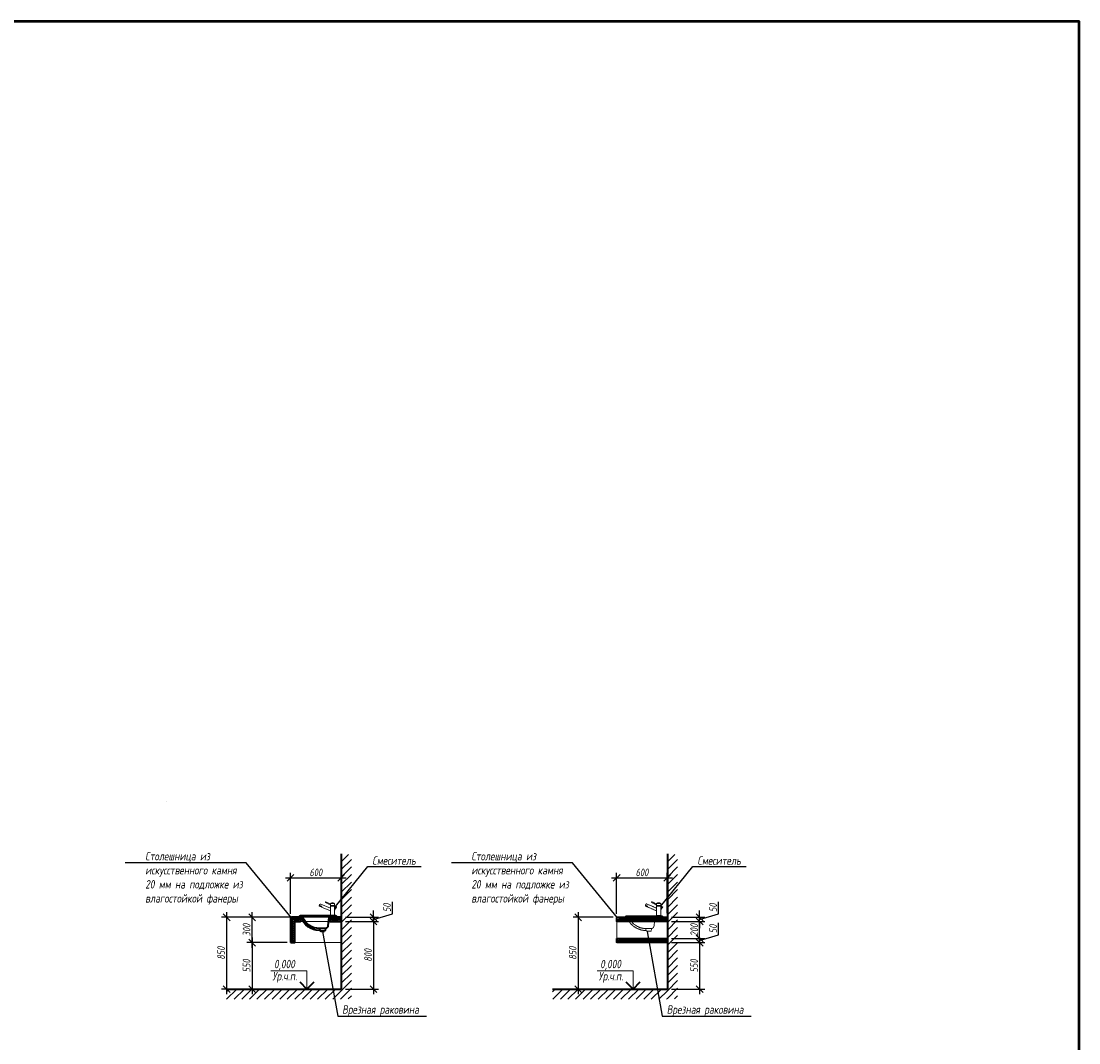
# Model space of a CAD drawing. Header units: millimetres. Extents: x 42571 to 146629, y -34435 to 73146.
# Tile 94 of 94: x 134100 to 146629, y 26303 to 38409. Entities that reach past the tile are written whole.
import ezdxf
from ezdxf import colors
from ezdxf.entities.mleader import LeaderData, LeaderLine
from ezdxf.enums import TextEntityAlignment as Align
from ezdxf.math import Vec2, Vec3

# ---------------------------------------------------------------- set-up
doc = ezdxf.new("R2010")
doc.units = ezdxf.units.MM
doc.linetypes.add('DASHEDX2', pattern=[38.1, 25.4, -12.7])
doc.layers.get('Defpoints').update_dxf_attribs({"color": 31})
for name, color, linetype, lineweight in [('dim_meb', 7, 'Continuous', 5), ('dim_per', 250, 'Continuous', 9), ('wall_obm', 172, 'Continuous', 40), ('АР КР1 Отметки', 250, 'Continuous', 25)]:
    doc.layers.add(name, color=color, linetype=linetype, lineweight=lineweight)
doc.layers.add('WC-OUTL', color=7, linetype='Continuous')
doc.styles.add('fl_iso paper', font='isocpeur.ttf', dxfattribs={"width": 0.8, "oblique": 10})
doc.dimstyles.new('In tre 1_50', dxfattribs={"dimtxt": 90, "dimasz": 80, "dimexe": 60, "dimexo": 50, "dimgap": 20, "dimtad": 1, "dimdec": 0, "dimrnd": 5, "dimzin": 0, "dimdsep": 46, "dimtxsty": 'fl_iso paper', "dimblk": 'OBLIQUE', "dimcen": 0, "dimdle": 60, "dimadec": 0, "dimazin": 0, "dimtfac": 1, "dimtdec": 0, "dimtofl": 0, "dimtmove": 1, "dimatfit": 1, "dimfxl": 40, "dimtolj": 1, "dimtzin": 0, "dimarcsym": 1})
pattern_1 = [(45, (1411.45, 0), (-44.90128, 44.90128), [])]
pattern_2 = [(45, (5274.46, 0), (-44.90128, 44.90128), [])]

# ---------------------------------------------------------------- blocks, each defined once
blk = doc.blocks.new('*U657')
at = {"lineweight": 18, "ltscale": 50}
for q in [(-250, 0), (849, 0)]:
    blk.add_line((0, 0), q, dxfattribs=at)
blk.add_lwpolyline([(0, 0), (0, 542), (-1067, 542)], dxfattribs=at)
at = {"lineweight": 40, "ltscale": 50}
blk.add_lwpolyline([(-212, 212), (0, 0), (212, 212)], dxfattribs=at)
at = {"style": 'fl_iso paper', "oblique": 10, "width": 0.8}
e = blk.add_attdef('OTM', text='', height=250, dxfattribs=at)
e.set_placement((-964, 542), align=Align.BOTTOM_LEFT)
e.dxf.unprotected_set("ltscale", 0)
blk = doc.blocks.new('_Oblique')
at = {"color": 0, "linetype": 'ByBlock', "lineweight": -2}
blk.add_line((-0.5, -0.5), (0.5, 0.5), dxfattribs=at)
blk = doc.blocks.new('*D782')
at = {"layer": 'Defpoints', "color": 0, "transparency": 16777216}
for p in [(137891, 28258), (137291, 27781), (137891, 27791)]:
    blk.add_point(p, dxfattribs=at)
at = {"layer": 'dim_meb', "color": 0, "lineweight": -2, "transparency": 16777216}
for p, q in [((137291, 27831), (137291, 28318)), ((137891, 27841), (137891, 28318)), ((137231, 28258), (137951, 28258))]:
    blk.add_line(p, q, dxfattribs=at)
at = {"layer": 'dim_meb', "color": 0, "lineweight": -2, "transparency": 16777216, "xscale": 80, "yscale": 80, "zscale": 80, "rotation": 180}
blk.add_blockref('_Oblique', (137291, 28258), dxfattribs=at)
at = {"layer": 'dim_meb', "color": 0, "lineweight": -2, "transparency": 16777216, "xscale": 80, "yscale": 80, "zscale": 80}
blk.add_blockref('_Oblique', (137891, 28258), dxfattribs=at)
at = {"layer": 'dim_meb', "color": 0, "transparency": 16777216, "insert": (137591, 28323), "char_height": 90, "attachment_point": 5, "style": 'fl_iso paper'}
blk.add_mtext('\\A1;600', dxfattribs=at)
blk = doc.blocks.new('*D783')
at = {"layer": 'Defpoints', "color": 0, "transparency": 16777216}
for p in [(137891, 27741), (137891, 26941), (138274, 26941)]:
    blk.add_point(p, dxfattribs=at)
at = {"layer": 'dim_meb', "color": 0, "lineweight": -2, "transparency": 16777216}
for p, q in [((137941, 27741), (138334, 27741)), ((138274, 27801), (138274, 26881)), ((137941, 26941), (138334, 26941))]:
    blk.add_line(p, q, dxfattribs=at)
at = {"layer": 'dim_meb', "color": 0, "lineweight": -2, "transparency": 16777216, "xscale": 80, "yscale": 80, "zscale": 80}
for p, rotation in [((138274, 27741), 90), ((138274, 26941), 270)]:
    blk.add_blockref('_Oblique', p, dxfattribs=dict(at, rotation=rotation))
at = {"layer": 'dim_meb', "color": 0, "transparency": 16777216, "insert": (138209, 27341), "char_height": 90, "attachment_point": 5, "rotation": 90, "style": 'fl_iso paper'}
blk.add_mtext('\\A1;800', dxfattribs=at)
blk = doc.blocks.new('*D784')
at = {"layer": 'Defpoints', "color": 0, "transparency": 16777216}
for p in [(137891, 27791), (137891, 27741), (138274, 27791)]:
    blk.add_point(p, dxfattribs=at)
at = {"layer": 'dim_meb', "color": 0, "lineweight": -2, "transparency": 16777216}
for p, q in [((138499, 27833), (138499, 27976)), ((138274, 27791), (138274, 27871)), ((138274, 27766), (138499, 27833)), ((137941, 27791), (138334, 27791)), ((137941, 27741), (138334, 27741)), ((138274, 27741), (138274, 27791)), ((138274, 27741), (138274, 27661))]:
    blk.add_line(p, q, dxfattribs=at)
at = {"layer": 'dim_meb', "color": 0, "lineweight": -2, "transparency": 16777216, "xscale": 80, "yscale": 80, "zscale": 80}
for p, rotation in [((138274, 27791), 270), ((138274, 27741), 90)]:
    blk.add_blockref('_Oblique', p, dxfattribs=dict(at, rotation=rotation))
at = {"layer": 'dim_meb', "color": 0, "transparency": 16777216, "insert": (138434, 27904), "char_height": 90, "attachment_point": 5, "rotation": 90, "style": 'fl_iso paper'}
blk.add_mtext('\\A1;50', dxfattribs=at)
blk = doc.blocks.new('*D785')
at = {"layer": 'Defpoints', "color": 0, "transparency": 16777216}
for p in [(137291, 27491), (136835, 26941), (137301, 26941)]:
    blk.add_point(p, dxfattribs=at)
at = {"layer": 'dim_meb', "color": 0, "lineweight": -2, "transparency": 16777216}
for p, q in [((137241, 27491), (136775, 27491)), ((136835, 27551), (136835, 26881)), ((137251, 26941), (136775, 26941))]:
    blk.add_line(p, q, dxfattribs=at)
at = {"layer": 'dim_meb', "color": 0, "lineweight": -2, "transparency": 16777216, "xscale": 80, "yscale": 80, "zscale": 80}
for p, rotation in [((136835, 27491), 90), ((136835, 26941), 270)]:
    blk.add_blockref('_Oblique', p, dxfattribs=dict(at, rotation=rotation))
at = {"layer": 'dim_meb', "color": 0, "transparency": 16777216, "insert": (136770, 27216), "char_height": 90, "attachment_point": 5, "rotation": 90, "style": 'fl_iso paper'}
blk.add_mtext('\\A1;550', dxfattribs=at)
blk = doc.blocks.new('*D786')
at = {"layer": 'Defpoints', "color": 0, "transparency": 16777216}
for p in [(141754, 28258), (141154, 27781), (141754, 27791)]:
    blk.add_point(p, dxfattribs=at)
at = {"layer": 'dim_meb', "color": 0, "lineweight": -2, "transparency": 16777216}
for p, q in [((141154, 27831), (141154, 28318)), ((141754, 27841), (141754, 28318)), ((141094, 28258), (141814, 28258))]:
    blk.add_line(p, q, dxfattribs=at)
at = {"layer": 'dim_meb', "color": 0, "lineweight": -2, "transparency": 16777216, "xscale": 80, "yscale": 80, "zscale": 80, "rotation": 180}
blk.add_blockref('_Oblique', (141154, 28258), dxfattribs=at)
at = {"layer": 'dim_meb', "color": 0, "lineweight": -2, "transparency": 16777216, "xscale": 80, "yscale": 80, "zscale": 80}
blk.add_blockref('_Oblique', (141754, 28258), dxfattribs=at)
at = {"layer": 'dim_meb', "color": 0, "transparency": 16777216, "insert": (141454, 28323), "char_height": 90, "attachment_point": 5, "style": 'fl_iso paper'}
blk.add_mtext('\\A1;600', dxfattribs=at)
blk = doc.blocks.new('*D787')
at = {"layer": 'Defpoints', "color": 0, "transparency": 16777216}
for p in [(141754, 27491), (141754, 26941), (142137, 26941)]:
    blk.add_point(p, dxfattribs=at)
at = {"layer": 'dim_meb', "color": 0, "lineweight": -2, "transparency": 16777216}
for p, q in [((141804, 27491), (142197, 27491)), ((142137, 27551), (142137, 26881)), ((141804, 26941), (142197, 26941))]:
    blk.add_line(p, q, dxfattribs=at)
at = {"layer": 'dim_meb', "color": 0, "lineweight": -2, "transparency": 16777216, "xscale": 80, "yscale": 80, "zscale": 80}
for p, rotation in [((142137, 27491), 90), ((142137, 26941), 270)]:
    blk.add_blockref('_Oblique', p, dxfattribs=dict(at, rotation=rotation))
at = {"layer": 'dim_meb', "color": 0, "transparency": 16777216, "insert": (142072, 27216), "char_height": 90, "attachment_point": 5, "rotation": 90, "style": 'fl_iso paper'}
blk.add_mtext('\\A1;550', dxfattribs=at)
blk = doc.blocks.new('*D788')
at = {"layer": 'Defpoints', "color": 0, "transparency": 16777216}
for p in [(141754, 27541), (141754, 27491), (142137, 27541)]:
    blk.add_point(p, dxfattribs=at)
at = {"layer": 'dim_meb', "color": 0, "lineweight": -2, "transparency": 16777216}
for p, q in [((142362, 27583), (142362, 27726)), ((142137, 27541), (142137, 27621)), ((142137, 27516), (142362, 27583)), ((141804, 27541), (142197, 27541)), ((141804, 27491), (142197, 27491)), ((142137, 27491), (142137, 27541)), ((142137, 27491), (142137, 27411))]:
    blk.add_line(p, q, dxfattribs=at)
at = {"layer": 'dim_meb', "color": 0, "lineweight": -2, "transparency": 16777216, "xscale": 80, "yscale": 80, "zscale": 80}
for p, rotation in [((142137, 27541), 270), ((142137, 27491), 90)]:
    blk.add_blockref('_Oblique', p, dxfattribs=dict(at, rotation=rotation))
at = {"layer": 'dim_meb', "color": 0, "transparency": 16777216, "insert": (142297, 27654), "char_height": 90, "attachment_point": 5, "rotation": 90, "style": 'fl_iso paper'}
blk.add_mtext('\\A1;50', dxfattribs=at)
blk = doc.blocks.new('*D789')
at = {"layer": 'Defpoints', "color": 0, "transparency": 16777216}
for p in [(141754, 27742), (142137, 27742), (141754, 27541)]:
    blk.add_point(p, dxfattribs=at)
at = {"layer": 'dim_meb', "color": 0, "lineweight": -2, "transparency": 16777216}
for p, q in [((141804, 27742), (142197, 27742)), ((142137, 27481), (142137, 27802)), ((141804, 27541), (142197, 27541))]:
    blk.add_line(p, q, dxfattribs=at)
at = {"layer": 'dim_meb', "color": 0, "lineweight": -2, "transparency": 16777216, "xscale": 80, "yscale": 80, "zscale": 80}
for p, rotation in [((142137, 27742), 90), ((142137, 27541), 270)]:
    blk.add_blockref('_Oblique', p, dxfattribs=dict(at, rotation=rotation))
at = {"layer": 'dim_meb', "color": 0, "transparency": 16777216, "insert": (142072, 27641), "char_height": 90, "attachment_point": 5, "rotation": 90, "style": 'fl_iso paper'}
blk.add_mtext('\\A1;200', dxfattribs=at)
blk = doc.blocks.new('*D790')
at = {"layer": 'Defpoints', "color": 0, "transparency": 16777216}
for p in [(141754, 27791), (141754, 27742), (142137, 27791)]:
    blk.add_point(p, dxfattribs=at)
at = {"layer": 'dim_meb', "color": 0, "lineweight": -2, "transparency": 16777216}
for p, q in [((142362, 27834), (142362, 27976)), ((142137, 27791), (142137, 27871)), ((142137, 27766), (142362, 27834)), ((141804, 27791), (142197, 27791)), ((141804, 27742), (142197, 27742)), ((142137, 27742), (142137, 27791)), ((142137, 27742), (142137, 27662))]:
    blk.add_line(p, q, dxfattribs=at)
at = {"layer": 'dim_meb', "color": 0, "lineweight": -2, "transparency": 16777216, "xscale": 80, "yscale": 80, "zscale": 80}
for p, rotation in [((142137, 27791), 270), ((142137, 27742), 90)]:
    blk.add_blockref('_Oblique', p, dxfattribs=dict(at, rotation=rotation))
at = {"layer": 'dim_meb', "color": 0, "transparency": 16777216, "insert": (142297, 27905), "char_height": 90, "attachment_point": 5, "rotation": 90, "style": 'fl_iso paper'}
blk.add_mtext('\\A1;50', dxfattribs=at)
blk = doc.blocks.new('*D791')
at = {"layer": 'Defpoints', "color": 0, "transparency": 16777216}
for p in [(141164, 27791), (140698, 26941), (141164, 26941)]:
    blk.add_point(p, dxfattribs=at)
at = {"layer": 'dim_meb', "color": 0, "lineweight": -2, "transparency": 16777216}
for p, q in [((140698, 27851), (140698, 26881)), ((141114, 27791), (140638, 27791)), ((141114, 26941), (140638, 26941))]:
    blk.add_line(p, q, dxfattribs=at)
at = {"layer": 'dim_meb', "color": 0, "lineweight": -2, "transparency": 16777216, "xscale": 80, "yscale": 80, "zscale": 80}
for p, rotation in [((140698, 27791), 90), ((140698, 26941), 270)]:
    blk.add_blockref('_Oblique', p, dxfattribs=dict(at, rotation=rotation))
at = {"layer": 'dim_meb', "color": 0, "transparency": 16777216, "insert": (140633, 27366), "char_height": 90, "attachment_point": 5, "rotation": 90, "style": 'fl_iso paper'}
blk.add_mtext('\\A1;850', dxfattribs=at)
blk = doc.blocks.new('*D792')
at = {"layer": 'Defpoints', "color": 0, "transparency": 16777216}
for p in [(136835, 27791), (137408, 27791), (137301, 27491)]:
    blk.add_point(p, dxfattribs=at)
at = {"layer": 'dim_meb', "color": 0, "lineweight": -2, "transparency": 16777216}
for p, q in [((136835, 27431), (136835, 27851)), ((137358, 27791), (136775, 27791)), ((137251, 27491), (136775, 27491))]:
    blk.add_line(p, q, dxfattribs=at)
at = {"layer": 'dim_meb', "color": 0, "lineweight": -2, "transparency": 16777216, "xscale": 80, "yscale": 80, "zscale": 80}
for p, rotation in [((136835, 27791), 90), ((136835, 27491), 270)]:
    blk.add_blockref('_Oblique', p, dxfattribs=dict(at, rotation=rotation))
at = {"layer": 'dim_meb', "color": 0, "transparency": 16777216, "insert": (136770, 27641), "char_height": 90, "attachment_point": 5, "rotation": 90, "style": 'fl_iso paper'}
blk.add_mtext('\\A1;300', dxfattribs=at)
blk = doc.blocks.new('*D793')
at = {"layer": 'Defpoints', "color": 0, "transparency": 16777216}
for p in [(137251, 27791), (136534, 26941), (137013, 26941)]:
    blk.add_point(p, dxfattribs=at)
at = {"layer": 'dim_meb', "color": 0, "lineweight": -2, "transparency": 16777216}
for p, q in [((136534, 27851), (136534, 26881)), ((137201, 27791), (136474, 27791)), ((136963, 26941), (136474, 26941))]:
    blk.add_line(p, q, dxfattribs=at)
at = {"layer": 'dim_meb', "color": 0, "lineweight": -2, "transparency": 16777216, "xscale": 80, "yscale": 80, "zscale": 80}
for p, rotation in [((136534, 27791), 90), ((136534, 26941), 270)]:
    blk.add_blockref('_Oblique', p, dxfattribs=dict(at, rotation=rotation))
at = {"layer": 'dim_meb', "color": 0, "transparency": 16777216, "insert": (136469, 27366), "char_height": 90, "attachment_point": 5, "rotation": 90, "style": 'fl_iso paper'}
blk.add_mtext('\\A1;850', dxfattribs=at)

msp = doc.modelspace()

# ---------------------------------------------------------------- hatches: boundary and pattern name
at = {"layer": 'dim_meb', "lineweight": 0}
h = msp.add_hatch(dxfattribs=at)
h.set_pattern_fill('ANSI31', color=256, scale=20)
h.set_pattern_definition(pattern_1)
h.paths.add_polyline_path([(137891.3, 28534.6), (137891.3, 26824.4), (138011.5, 26823.7), (138011.5, 28534.6)])
h = msp.add_hatch(dxfattribs=at)
h.set_pattern_fill('ANSI31', color=256, scale=20)
h.set_pattern_definition(pattern_2)
h.paths.add_polyline_path([(141754.3, 28534.6), (141754.3, 26824.4), (141874.5, 26823.7), (141874.5, 28534.6)])
h = msp.add_hatch(dxfattribs=at)
h.set_pattern_fill('AR-CONC', color=256, scale=0.2)
h.paths.add_polyline_path([(137891.3, 27790.8), (137756.2, 27790.8), (137756.2, 27740.8), (137891.3, 27740.8)])
edge = h.paths.add_edge_path()
edge.add_line((137291.3, 27740.8), (137291.3, 27490.8))
edge.add_line((137291.3, 27490.8), (137341.3, 27490.8))
edge.add_line((137341.3, 27490.8), (137341.3, 27740.8))
edge.add_line((137341.3, 27740.8), (137407.7, 27740.8))
edge.add_line((137407.7, 27740.8), (137407.7, 27790.8))
edge.add_line((137407.7, 27790.8), (137301.3, 27790.8))
edge.add_arc((137301.3, 27780.8), 10, 90, 180)
edge.add_line((137291.3, 27780.8), (137291.3, 27740.8))
h.paths.add_polyline_path([(137311.3, 27740.8), (137311.3, 27510.8), (137341.3, 27510.8), (137341.3, 27740.8), (137407.7, 27740.8), (137407.7, 27770.8), (137311.3, 27770.8)], flags=16)
h.paths.add_polyline_path([(137891.3, 27770.8), (137756.2, 27770.8), (137756.2, 27740.8), (137891.3, 27740.8)], flags=17)
h = msp.add_hatch(dxfattribs=at)
h.set_pattern_fill('ANSI31', color=256, scale=5)
h.paths.add_polyline_path([(137311.3, 27740.8), (137311.3, 27510.8), (137341.3, 27510.8), (137341.3, 27740.8), (137407.7, 27740.8), (137407.7, 27770.8), (137311.3, 27770.8)])
h.paths.add_polyline_path([(137891.3, 27770.8), (137756.2, 27770.8), (137756.2, 27740.8), (137891.3, 27740.8)])
h = msp.add_hatch(dxfattribs=at)
h.set_pattern_fill('AR-CONC', color=256, scale=0.2)
edge = h.paths.add_edge_path()
edge.add_line((141164.3, 27790.8), (141754.3, 27790.8))
edge.add_line((141754.3, 27790.8), (141754.3, 27740.8))
edge.add_line((141754.3, 27740.8), (141154.3, 27740.8))
edge.add_line((141154.3, 27740.8), (141154.3, 27780.8))
edge.add_arc((141164.3, 27780.8), 10, 90, 180, ccw=False)
h.paths.add_polyline_path([(141174.3, 27520.8), (141754.3, 27520.8), (141754.3, 27490.8), (141174.3, 27490.8)], flags=16)
h.paths.add_polyline_path([(141174.3, 27770.8), (141754.3, 27770.8), (141754.3, 27740.8), (141174.3, 27740.8)], flags=16)
edge = h.paths.add_edge_path()
edge.add_arc((141164.3, 27500.8), 10, 180, 270)
edge.add_line((141164.3, 27490.8), (141754.3, 27490.8))
edge.add_line((141754.3, 27490.8), (141754.3, 27540.8))
edge.add_line((141754.3, 27540.8), (141154.3, 27540.8))
edge.add_line((141154.3, 27540.8), (141154.3, 27500.8))
h = msp.add_hatch(dxfattribs=at)
h.set_pattern_fill('ANSI31', color=256, scale=5)
h.paths.add_polyline_path([(141174.3, 27770.8), (141754.3, 27770.8), (141754.3, 27740.8), (141174.3, 27740.8)])
h.paths.add_polyline_path([(141174.3, 27520.8), (141754.3, 27520.8), (141754.3, 27490.8), (141174.3, 27490.8)])
h = msp.add_hatch(dxfattribs=at)
h.set_pattern_fill('ANSI31', color=256, scale=20)
h.set_pattern_definition(pattern_1)
h.paths.add_polyline_path([(137891.3, 26940.8), (136532.7, 26940.8), (136531.9, 26820.6), (137891.3, 26820.6)])
h = msp.add_hatch(dxfattribs=at)
h.set_pattern_fill('ANSI31', color=256, scale=20)
h.set_pattern_definition(pattern_2)
h.paths.add_polyline_path([(141754.3, 26940.8), (140395.7, 26940.8), (140394.9, 26820.6), (141754.3, 26820.6)])

# ---------------------------------------------------------------- linework, layer by layer
at = {"color": 5, "lineweight": 50}
msp.add_lwpolyline([(125876.5, 38408.9), (146628.7, 38408.9), (146628.7, 16851), (125876.5, 16851)], close=True, dxfattribs=at)
at = {"layer": 'dim_meb'}
for points in [[(137407.7, 27740.8), (137756.2, 27740.8)], [(137891.3, 27790.8), (137891.3, 27490.8)], [(141154.3, 27740.8), (141154.3, 27540.8)], [(141754.3, 27790.8), (141754.3, 27490.8)], [(137341.3, 27490.8), (137891.3, 27490.8)]]:
    msp.add_lwpolyline(points, dxfattribs=at)
at = {"layer": 'dim_per', "linetype": 'ByBlock', "lineweight": -2}
msp.add_line((135826.2, 29167.7), (135826.2, 29167.7), dxfattribs=at)
at = {"layer": 'wall_obm', "color": 251, "lineweight": 0, "ltscale": 0.3}
for p, q in [((137763.5, 27899.8), (137649.3, 27948.3)), ((137760.5, 27938.7), (137706, 27966.4)), ((137760.8, 27951.9), (137709.8, 27973.8)), ((137763.3, 27952.6), (137763.3, 27934.2)), ((137768.3, 27955.8), (137767.3, 27955.8)), ((137768.3, 27955.8), (137768.3, 27956.7)), ((137808.3, 27955.8), (137768.3, 27955.8)), ((137808.3, 27955.8), (137808.3, 27956.7)), ((137809.3, 27955.8), (137808.3, 27955.8)), ((137813.3, 27951.8), (137813.3, 27932.3)), ((137634.1, 27932.4), (137631.4, 27926)), ((137637.7, 27923.3), (137631.4, 27926)), ((137631.9, 27924.7), (137631.4, 27926)), ((137631.9, 27924.7), (137652.2, 27916.1)), ((137634.1, 27932.4), (137632.7, 27933)), ((137656.2, 27923), (137634.1, 27932.4)), ((137637.3, 27922.4), (137639.3, 27926.9)), ((137646.7, 27918.4), (137648.7, 27922.9)), ((137653.5, 27916.6), (137647.1, 27919.3)), ((137652.2, 27916.1), (137653.5, 27916.6)), ((137656.2, 27923), (137653.5, 27916.6)), ((137660.8, 27921.1), (137656.2, 27923)), ((137660.8, 27921.1), (137657.3, 27912.8)), ((137763.5, 27867.7), (137657.3, 27912.8)), ((137763.3, 27934.2), (137763.3, 27932.3)), ((137767.6, 27932.3), (137763.3, 27932.3)), ((137763.5, 27925.9), (137763.5, 27924)), ((137763.5, 27924), (137813.5, 27924)), ((137763.5, 27924), (137763.5, 27899.8)), ((137765.8, 27924), (137763.5, 27924)), ((137763.5, 27899.8), (137763.5, 27867.7)), ((137763.5, 27867.7), (137763.5, 27812.2)), ((137809.4, 27932.3), (137767.6, 27932.3)), ((137813.3, 27932.3), (137809.4, 27932.3)), ((137813.5, 27925.9), (137813.5, 27924)), ((137813.5, 27924), (137813.5, 27885.7)), ((137813.5, 27885.7), (137821, 27902.5)), ((137813.5, 27873.4), (137825.6, 27900.5)), ((137813.5, 27885.7), (137813.5, 27873.4)), ((137813.5, 27873.4), (137813.5, 27812.2)), ((137820.1, 27909.1), (137818.2, 27904.9)), ((137818.2, 27904.9), (137818.7, 27903.5)), ((137818.7, 27903.5), (137821, 27902.5)), ((137836.5, 27909.5), (137820.3, 27916.7)), ((137821, 27902.5), (137825.6, 27900.5)), ((137825.6, 27900.5), (137827.9, 27899.5)), ((137827.9, 27899.5), (137829.2, 27900)), ((137831.1, 27904.2), (137829.2, 27900))]:
    msp.add_line(p, q, dxfattribs=at)
at = {"layer": 'wall_obm', "color": 251, "linetype": 'DASHEDX2', "lineweight": 0, "ltscale": 0.3}
for p, q in [((141626.5, 27899.8), (141512.3, 27948.3)), ((141623.6, 27938.7), (141569, 27966.4)), ((141623.8, 27951.9), (141572.8, 27973.8)), ((141626.3, 27952.6), (141626.3, 27934.2)), ((141631.3, 27955.8), (141630.3, 27955.8)), ((141631.3, 27955.8), (141631.3, 27956.7)), ((141671.3, 27955.8), (141631.3, 27955.8)), ((141671.3, 27955.8), (141671.3, 27956.7)), ((141672.3, 27955.8), (141671.3, 27955.8)), ((141676.3, 27951.8), (141676.3, 27932.3)), ((141497.1, 27932.4), (141494.4, 27926)), ((141500.7, 27923.3), (141494.4, 27926)), ((141494.9, 27924.7), (141494.4, 27926)), ((141494.9, 27924.7), (141515.2, 27916.1)), ((141497.1, 27932.4), (141495.7, 27933)), ((141519.2, 27923), (141497.1, 27932.4)), ((141500.3, 27922.4), (141502.3, 27926.9)), ((141509.7, 27918.4), (141511.7, 27922.9)), ((141516.5, 27916.6), (141510.1, 27919.3)), ((141515.2, 27916.1), (141516.5, 27916.6)), ((141519.2, 27923), (141516.5, 27916.6)), ((141523.8, 27921.1), (141519.2, 27923)), ((141523.8, 27921.1), (141520.3, 27912.8)), ((141626.5, 27867.7), (141520.3, 27912.8)), ((141626.3, 27934.2), (141626.3, 27932.3)), ((141630.7, 27932.3), (141626.3, 27932.3)), ((141626.5, 27925.9), (141626.5, 27924)), ((141626.5, 27924), (141676.5, 27924)), ((141626.5, 27924), (141626.5, 27899.8)), ((141628.8, 27924), (141626.5, 27924)), ((141626.5, 27899.8), (141626.5, 27867.7)), ((141626.5, 27867.7), (141626.5, 27812.2)), ((141672.4, 27932.3), (141630.7, 27932.3)), ((141676.3, 27932.3), (141672.4, 27932.3)), ((141676.5, 27925.9), (141676.5, 27924)), ((141676.5, 27924), (141676.5, 27885.7)), ((141676.5, 27885.7), (141684, 27902.5)), ((141676.5, 27873.4), (141688.6, 27900.5)), ((141676.5, 27885.7), (141676.5, 27873.4)), ((141676.5, 27873.4), (141676.5, 27812.2)), ((141683.1, 27909.1), (141681.2, 27904.9)), ((141681.2, 27904.9), (141681.7, 27903.5)), ((141681.7, 27903.5), (141684, 27902.5)), ((141699.5, 27909.5), (141683.4, 27916.7)), ((141684, 27902.5), (141688.6, 27900.5)), ((141688.6, 27900.5), (141690.9, 27899.5)), ((141690.9, 27899.5), (141692.2, 27900)), ((141694.1, 27904.2), (141692.2, 27900))]:
    msp.add_line(p, q, dxfattribs=at)
at = {"layer": 'wall_obm', "linetype": 'ByBlock'}
for points in [[(137891.3, 28543.2), (137891.3, 26940.8)], [(141754.3, 28543.2), (141754.3, 26940.8)], [(136529.7, 26940.8), (137891.3, 26940.8)], [(140392.7, 26940.8), (141754.3, 26940.8)]]:
    msp.add_lwpolyline(points, dxfattribs=at)
for points in [[(137291.3, 27740.8), (137291.3, 27500.8, 0.4142136), (137301.3, 27490.8), (137341.3, 27490.8), (137341.3, 27740.8), (137407.7, 27740.8), (137407.7, 27790.8), (137301.3, 27790.8, 0.4142136), (137291.3, 27780.8)], [(141164.3, 27790.8), (141754.3, 27790.8), (141754.3, 27740.8), (141154.3, 27740.8), (141154.3, 27780.8, -0.4142136)], [(141154.3, 27540.8), (141754.3, 27540.8), (141754.3, 27490.8), (141164.3, 27490.8, -0.4142136), (141154.3, 27500.8)]]:
    msp.add_lwpolyline(points, format="xyb", close=True, dxfattribs=at)
for points in [[(137311.3, 27740.8), (137311.3, 27510.8), (137341.3, 27510.8), (137341.3, 27740.8), (137407.7, 27740.8), (137407.7, 27770.8), (137311.3, 27770.8)], [(137891.3, 27790.8), (137756.2, 27790.8), (137756.2, 27740.8), (137891.3, 27740.8)], [(137891.3, 27770.8), (137756.2, 27770.8), (137756.2, 27740.8), (137891.3, 27740.8)], [(141174.3, 27770.8), (141754.3, 27770.8), (141754.3, 27740.8), (141174.3, 27740.8)], [(141174.3, 27520.8), (141754.3, 27520.8), (141754.3, 27490.8), (141174.3, 27490.8)]]:
    msp.add_lwpolyline(points, close=True, dxfattribs=at)
for points in [[(137745.5, 27790.8), (137841.3, 27790.8), (137841.3, 27793.3, 0.4142136), (137827.4, 27807.2), (137405.2, 27807.2, 0.4142136), (137391.3, 27793.3), (137391.3, 27790.8), (137411.1, 27790.8)], [(137745.5, 27790.2), (137734.2, 27691.3, -0.3035441), (137705, 27656.8), (137700.7, 27632.7, -0.3406425), (137694.1, 27627.6), (137646.7, 27627.6, -0.3420584), (137640.1, 27632.7), (137639.7, 27634.3), (137632.7, 27634.3, -0.2965965), (137411.1, 27790.8, -0.2859611)], [(137705, 27656.8, -0.0001729), (137705, 27656.8), (137633.1, 27656.8, -0.2854577), (137435.5, 27791, -1.5390739)], [(137633.9, 27656.8), (137639.7, 27634.3, 0.3420584)], [(137648.2, 27627.6), (137692.6, 27627.6, 0.3909838)]]:
    msp.add_lwpolyline(points, format="xyb", dxfattribs=at)
at = {"layer": 'wall_obm', "color": 251, "lineweight": 0, "ltscale": 0.3}
msp.add_lwpolyline([(137761, 27812.2), (137816, 27812.2), (137816, 27807.2), (137761, 27807.2)], close=True, dxfattribs=at)
at = {"layer": 'wall_obm', "color": 251, "linetype": 'DASHEDX2', "lineweight": 0, "ltscale": 0.3}
for points in [[(141608.5, 27790.8), (141704.3, 27790.8), (141704.3, 27793.3, 0.4142136), (141690.4, 27807.2), (141268.2, 27807.2, 0.4142136), (141254.3, 27793.3), (141254.3, 27790.8), (141274.1, 27790.8)], [(141608.5, 27790.2), (141597.2, 27691.3, -0.3035441), (141568, 27656.8), (141563.7, 27632.7, -0.3406425), (141557.1, 27627.6), (141509.7, 27627.6, -0.3420584), (141503.1, 27632.7), (141502.7, 27634.3), (141495.7, 27634.3, -0.2965965), (141274.1, 27790.8, -0.2859611)], [(141568, 27656.8, -0.0001729), (141568, 27656.8), (141496.1, 27656.8, -0.2854577), (141298.5, 27791, -1.5390739)], [(141496.9, 27656.8), (141502.7, 27634.3, 0.3420584)], [(141511.2, 27627.6), (141555.6, 27627.6, 0.3909838)]]:
    msp.add_lwpolyline(points, format="xyb", dxfattribs=at)
msp.add_lwpolyline([(141274.1, 27790.8), (141608.5, 27790.8)], dxfattribs=at)
msp.add_lwpolyline([(141624, 27812.2), (141679, 27812.2), (141679, 27807.2), (141624, 27807.2)], close=True, dxfattribs=at)
at = {"layer": 'wall_obm', "color": 251, "lineweight": 0, "ltscale": 0.3}
for centre, radius, start, end in [((137672.1, 27926), 40, 155.1758, 169.9686), ((137645.3, 27938.8), 10.3, 67, 157), ((137708, 27970), 4.13, 65.01972, 241.46239), ((137761.6, 27953.7), 2, 246.75255, 341.50994), ((137767.3, 27951.8), 4, 90, 161.50994), ((137771.3, 27956.7), 3, 109.26239, 180), ((137788.3, 27908.1), 54.5, 70.73761, 109.26239), ((137805.3, 27956.7), 3, 0, 70.73761), ((137809.3, 27951.8), 4, 0, 90), ((137639.6, 27914.7), 12.2, 42.33525, 91.66475), ((137758.3, 27934.2), 5, 0, 63.03837), ((137763.8, 27925.9), 0.3, 123.91349, 180), ((137758.5, 27933.9), 9.33, 303.91349, 350.31984), ((137818.6, 27933.9), 9.33, 189.68016, 236.08651), ((137813.2, 27925.9), 0.3, 0, 56.08651), ((137811, 27913.2), 10, 336, 20.41531), ((137820.8, 27916.8), 0.5, 121.61311, 200.41531), ((137826.2, 27908.1), 10.8, 10.38689, 121.61311), ((137840.2, 27900.2), 10, 111.58469, 156), ((137836.3, 27909.9), 0.5, 291.58469, 10.38689)]:
    msp.add_arc(centre, radius, start, end, dxfattribs=at)
at = {"layer": 'wall_obm', "color": 251, "linetype": 'DASHEDX2', "lineweight": 0, "ltscale": 0.3}
for centre, radius, start, end in [((141535.1, 27926), 40, 155.1758, 169.9686), ((141508.3, 27938.8), 10.3, 67, 157), ((141571, 27970), 4.13, 65.01972, 241.46239), ((141624.6, 27953.7), 2, 246.75255, 341.50994), ((141630.3, 27951.8), 4, 90, 161.50994), ((141634.3, 27956.7), 3, 109.26239, 180), ((141651.3, 27908.1), 54.5, 70.73761, 109.26239), ((141668.3, 27956.7), 3, 0, 70.73761), ((141672.3, 27951.8), 4, 0, 90), ((141502.6, 27914.7), 12.2, 42.33525, 91.66475), ((141621.3, 27934.2), 5, 0, 63.03837), ((141626.8, 27925.9), 0.3, 123.91349, 180), ((141621.5, 27933.9), 9.33, 303.91349, 350.31984), ((141681.6, 27933.9), 9.33, 189.68016, 236.08651), ((141676.2, 27925.9), 0.3, 0, 56.08651), ((141674, 27913.2), 10, 336, 20.41531), ((141683.8, 27916.8), 0.5, 121.61311, 200.41531), ((141689.2, 27908.1), 10.8, 10.38689, 121.61311), ((141703.2, 27900.2), 10, 111.58469, 156), ((141699.4, 27909.9), 0.5, 291.58469, 10.38689)]:
    msp.add_arc(centre, radius, start, end, dxfattribs=at)
at = {"layer": 'WC-OUTL', "lineweight": 13}
msp.add_lwpolyline([(137411.1, 27790.8), (137745.5, 27790.8)], dxfattribs=at)

# ---------------------------------------------------------------- block references
at = {"layer": 'dim_meb'}
ref = msp.add_blockref('*U657', (137485, 26940.8), dxfattribs=dict(at, xscale=0.4, yscale=0.4, zscale=0.4))
ref.add_attrib('OTM', '0,000', dxfattribs={"layer": 'АР КР1 Отметки', "color": 0, "ltscale": 50, "height": 100, "style": 'fl_iso paper', "oblique": 10, "width": 0.8}).set_placement((137096, 27157.4), align=Align.BOTTOM_LEFT)
ref = msp.add_blockref('*U657', (141348, 26940.8), dxfattribs=dict(at, xscale=0.4, yscale=0.4, zscale=0.4))
ref.add_attrib('OTM', '0,000', dxfattribs={"layer": 'АР КР1 Отметки', "color": 0, "ltscale": 50, "height": 100, "style": 'fl_iso paper', "oblique": 10, "width": 0.8}).set_placement((140959, 27157.4), align=Align.BOTTOM_LEFT)

# ---------------------------------------------------------------- texts
at = {"layer": 'dim_meb', "style": 'fl_iso paper', "oblique": 10, "width": 0.8}
for p in [(137076.6, 27044), (140939.6, 27044)]:
    msp.add_text('Ур.ч.п.', height=100, dxfattribs=at).set_placement(p)

# ---------------------------------------------------------------- dimensions: what is measured, and where the dimension line sits
at = {"layer": 'dim_meb'}
for base, p1, p2, picture, middle in [((137891.3, 28258.3), (137291.3, 27780.8), (137891.3, 27790.8), '*D782', (137591.3, 28323.3)), ((141754.3, 28258.3), (141154.3, 27780.8), (141754.3, 27790.8), '*D786', (141454.3, 28323.3))]:
    dim = msp.add_linear_dim(base=base, p1=p1, p2=p2, dimstyle='In tre 1_50', dxfattribs=at)
    dim.commit()
    dim.dimension.update_dxf_attribs({"geometry": picture, "text_midpoint": middle})
for base, p1, p2, picture, middle in [((138273.8, 27790.8), (137891.3, 27740.8), (137891.3, 27790.8), '*D784', (138433.8, 27853.3)), ((142136.8, 27790.8), (141754.3, 27742), (141754.3, 27790.8), '*D790', (142296.8, 27853.9)), ((136534.4, 26940.8), (137251.3, 27790.8), (137013.1, 26940.8), '*D793', (136469.4, 27365.8)), ((136835, 27790.8), (137301.3, 27490.8), (137407.7, 27790.8), '*D792', (136770, 27640.8)), ((140698, 26940.8), (141164.3, 27790.8), (141164.3, 26940.8), '*D791', (140633, 27365.8)), ((138273.8, 26940.8), (137891.3, 27740.8), (137891.3, 26940.8), '*D783', (138208.8, 27340.8)), ((142136.8, 27742), (141754.3, 27540.8), (141754.3, 27742), '*D789', (142071.8, 27641.4)), ((142136.8, 27540.8), (141754.3, 27490.8), (141754.3, 27540.8), '*D788', (142296.8, 27603.3)), ((136835, 26940.8), (137291.3, 27490.8), (137301.3, 26940.8), '*D785', (136770, 27215.8)), ((142136.8, 26940.8), (141754.3, 27490.8), (141754.3, 26940.8), '*D787', (142071.8, 27215.8))]:
    dim = msp.add_linear_dim(base=base, p1=p1, p2=p2, angle=90, dimstyle='In tre 1_50', dxfattribs=at)
    dim.commit()
    dim.dimension.update_dxf_attribs({"geometry": picture, "text_midpoint": middle})

# ---------------------------------------------------------------- leaders
at = {"layer": 'dim_meb', "linetype": 'ByBlock'}
ml = msp.add_multileader_mtext('Standard', dxfattribs=at)
ml.set_content('Столешница из\\Pискусственного камня\\P20 мм на подложке из влагостойкой фанеры', color=256, style='fl_iso paper')
ml.set_leader_properties()
ml.build(insert=Vec2(0, 0))
ml.multileader.update_dxf_attribs({"text_left_attachment_type": 6, "text_right_attachment_type": 6})
ctx = ml.context
ctx.base_point, ctx.char_height, ctx.plane_origin = Vec3(135568.3, 28435.5), 100, Vec3(135197.6, 27614.6)
ctx.left_attachment, ctx.right_attachment = 6, 6
notes = []
notes.append((ctx, [(0, (1, 1, 0), (136766.1, 28435.5), (-1, 0), 50.5, [(0, [(137304.7, 27783.2)], 0, [])])]))
ctx.mtext.insert, ctx.mtext.width, ctx.mtext.flow_direction = Vec3(135570.3, 28565.5), 1366.452, 5
ml = msp.add_multileader_mtext('Standard', dxfattribs=at)
ml.set_content('Столешница из\\Pискусственного камня\\P20 мм на подложке из влагостойкой фанеры', color=256, style='fl_iso paper')
ml.set_leader_properties()
ml.build(insert=Vec2(0, 0))
ml.multileader.update_dxf_attribs({"text_left_attachment_type": 6, "text_right_attachment_type": 6})
ctx = ml.context
ctx.base_point, ctx.char_height, ctx.plane_origin = Vec3(139431.3, 28435.5), 100, Vec3(139060.6, 27614.6)
ctx.left_attachment, ctx.right_attachment = 6, 6
notes.append((ctx, [(0, (1, 1, 0), (140629.1, 28435.5), (-1, 0), 50.5, [(0, [(141167.7, 27783.2)], 0, [])])]))
ctx.mtext.insert, ctx.mtext.width, ctx.mtext.flow_direction = Vec3(139433.3, 28565.5), 1366.452, 5
ml = msp.add_multileader_mtext('Standard', dxfattribs=at)
ml.set_content('Смеситель', color=256, style='fl_iso paper')
ml.set_leader_properties()
ml.build(insert=Vec2(0, 0))
ml.multileader.update_dxf_attribs({"text_left_attachment_type": 6, "text_right_attachment_type": 6})
ctx = ml.context
ctx.base_point, ctx.char_height, ctx.plane_origin = Vec3(138257.5, 28393.2), 100, Vec3(138493, 27732.5)
ctx.left_attachment, ctx.right_attachment = 6, 6
notes.append((ctx, [(1, (1, 1, 0), (138206.9, 28393.2), (1, 0), 50.5, [(0, [(137820.8, 27916.8)], 0, [])])]))
ctx.mtext.insert, ctx.mtext.width, ctx.mtext.flow_direction = Vec3(138259.5, 28513.2), 1366.452, 5
ml = msp.add_multileader_mtext('Standard', dxfattribs=at)
ml.set_content('Смеситель', color=256, style='fl_iso paper')
ml.set_leader_properties()
ml.build(insert=Vec2(0, 0))
ml.multileader.update_dxf_attribs({"text_left_attachment_type": 6, "text_right_attachment_type": 6})
ctx = ml.context
ctx.base_point, ctx.char_height, ctx.plane_origin = Vec3(142108.7, 28393.2), 100, Vec3(142344.2, 27732.5)
ctx.left_attachment, ctx.right_attachment = 6, 6
notes.append((ctx, [(1, (1, 1, 0), (142058.1, 28393.2), (1, 0), 50.5, [(0, [(141672, 27916.8)], 0, [])])]))
ctx.mtext.insert, ctx.mtext.width, ctx.mtext.flow_direction = Vec3(142110.7, 28513.2), 1366.452, 5
ml = msp.add_multileader_mtext('Standard', dxfattribs=at)
ml.set_content('Врезная раковина', color=256, style='fl_iso paper')
ml.set_leader_properties()
ml.build(insert=Vec2(0, 0))
ml.multileader.update_dxf_attribs({"text_left_attachment_type": 6, "text_right_attachment_type": 6})
ctx = ml.context
ctx.base_point, ctx.char_height, ctx.plane_origin = Vec3(137900.6, 26618.4), 100, Vec3(138136.1, 25957.8)
ctx.left_attachment, ctx.right_attachment = 6, 6
notes.append((ctx, [(1, (1, 1, 0), (137850.1, 26618.4), (1, 0), 50.5, [(0, [(137670.4, 27627.6)], 0, [])])]))
ctx.mtext.insert, ctx.mtext.width, ctx.mtext.flow_direction = Vec3(137902.6, 26748.4), 1366.452, 5
ml = msp.add_multileader_mtext('Standard', dxfattribs=at)
ml.set_content('Врезная раковина', color=256, style='fl_iso paper')
ml.set_leader_properties()
ml.build(insert=Vec2(0, 0))
ml.multileader.update_dxf_attribs({"text_left_attachment_type": 6, "text_right_attachment_type": 6})
ctx = ml.context
ctx.base_point, ctx.char_height, ctx.plane_origin = Vec3(141745.3, 26618.4), 100, Vec3(141980.8, 25957.8)
ctx.left_attachment, ctx.right_attachment = 6, 6
notes.append((ctx, [(1, (1, 1, 0), (141694.7, 26618.4), (1, 0), 50.5, [(0, [(141515.1, 27627.6)], 0, [])])]))
ctx.mtext.insert, ctx.mtext.width, ctx.mtext.flow_direction = Vec3(141747.3, 26748.4), 1366.452, 5
for ctx, leaders in notes:
    for number, flags, end, landing, length, lines in leaders:
        leader = LeaderData()
        leader.index, (leader.has_last_leader_line, leader.has_dogleg_vector, leader.attachment_direction) = number, flags
        leader.last_leader_point, leader.dogleg_vector, leader.dogleg_length = Vec3(end), Vec3(landing), length
        for number, points, colour, breaks in lines:
            line = LeaderLine()
            line.index, line.vertices, line.color, line.breaks = number, Vec3.list(points), colors.encode_raw_color(colour), breaks
            leader.lines.append(line)
        ctx.leaders.append(leader)

doc.saveas('drawing.dxf')
